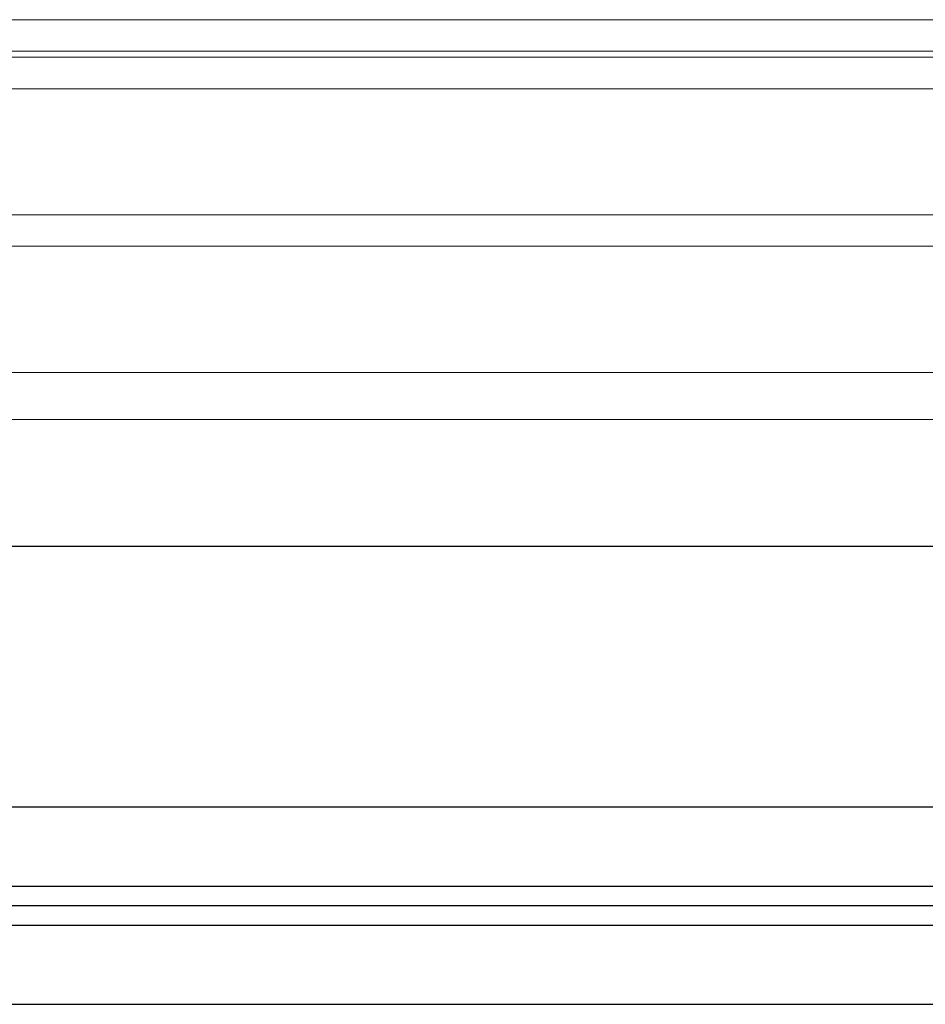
# Model space of a CAD drawing. Header units: inches. Extents: x 34737 to 291769, y 4926 to 74566.
# Tile 80 of 256: x 251705 to 251791, y 31039 to 31133. Entities that reach past the tile are written whole.
import ezdxf

# ---------------------------------------------------------------- set-up
doc = ezdxf.new("R2010")
doc.units = ezdxf.units.IN
doc.header["$LTSCALE"] = 300
doc.linetypes.add('ACAD_ISO02W100', pattern=[15, 12, -3])
doc.linetypes.add('AM_DIN_G_W050', pattern=[13.75, 9.75, -1.5, 1, -1.5])
for name, color, linetype, lineweight in [('!_A_01_TENKÁ', 8, 'Continuous', 13), ('!_A_03_ČIARKOVANÁ', 41, 'ACAD_ISO02W100', 13), ('_MB_szklo_0.15', 142, 'Continuous', 15), ('AM_7', 4, 'AM_DIN_G_W050', 25)]:
    doc.layers.add(name, color=color, linetype=linetype, lineweight=lineweight)

msp = doc.modelspace()

# ---------------------------------------------------------------- linework, layer by layer
at = {"layer": '!_A_01_TENKÁ', "color": 7, "lineweight": -3}
for p, q in [((252306.634, 31057.906), (249413.936, 31057.906)), ((249413.936, 31050.406), (252306.634, 31050.406)), ((252306.634, 31046.656), (249413.936, 31046.656)), ((249413.936, 31039.156), (252306.634, 31039.156))]:
    msp.add_line(p, q, dxfattribs=at)
at = {"layer": '!_A_03_ČIARKOVANÁ', "color": 7, "lineweight": -3}
msp.add_lwpolyline([(249296.379, 31082.775), (261523.629, 31082.775)], dxfattribs=at)
at = {"layer": '_MB_szklo_0.15'}
for points in [[(252344.379, 31129.875), (251655.879, 31129.875), (251655.879, 31132.875), (252344.379, 31132.875)], [(252344.379, 31129.305), (251655.879, 31129.305), (251655.879, 31129.875), (252344.379, 31129.875)], [(252344.379, 31126.305), (251655.879, 31126.305), (251655.879, 31129.305), (252344.379, 31129.305)], [(252344.379, 31111.305), (251655.879, 31111.305), (251655.879, 31114.305), (252344.379, 31114.305)], [(252344.379, 31094.805), (251655.879, 31094.805), (251655.879, 31099.305), (252344.379, 31099.305)]]:
    msp.add_lwpolyline(points, dxfattribs=at)
at = {"layer": 'AM_7', "color": 7, "lineweight": -3}
msp.add_line((252306.634, 31048.531), (249396.161, 31048.531), dxfattribs=at)

doc.saveas('drawing.dxf')
